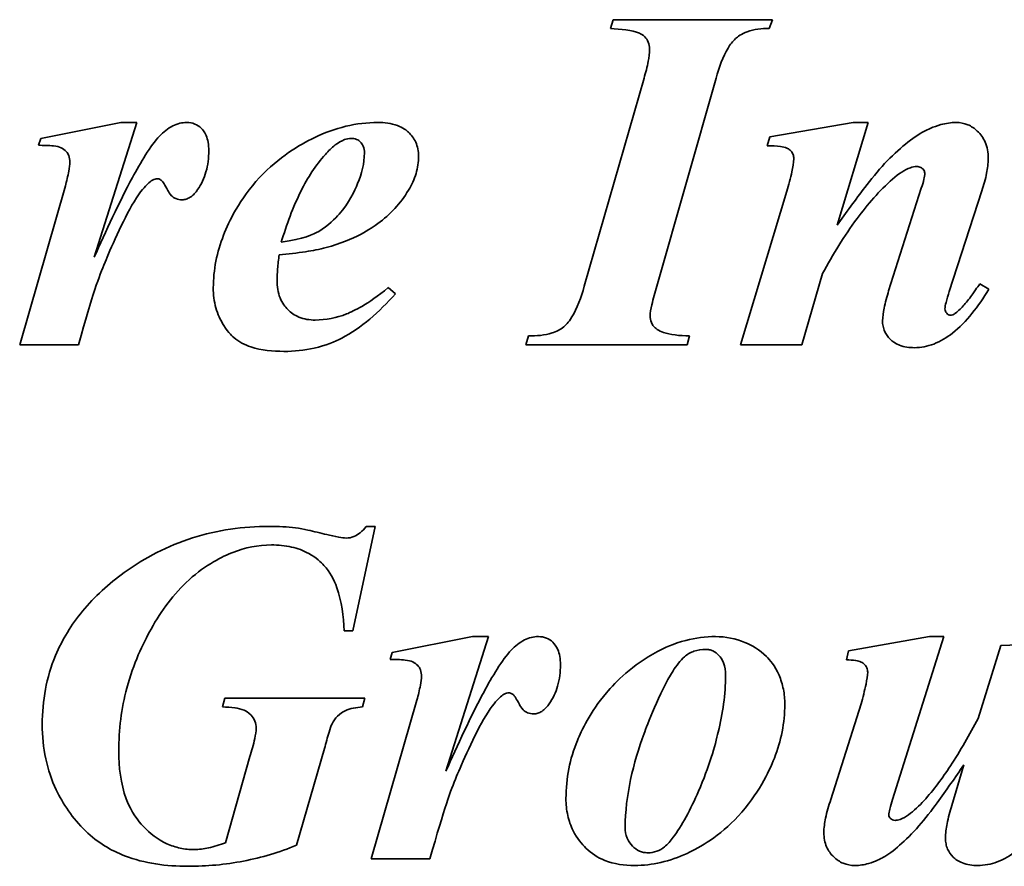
# Model space of a CAD drawing. Header units: millimetres. Extents: x 333 to 927, y 202 to 689.
# Tile 3 of 5: x 567 to 658, y 466 to 545. Entities that reach past the tile are written whole.
import ezdxf

# ---------------------------------------------------------------- set-up
doc = ezdxf.new("R2010")
doc.units = ezdxf.units.MM
doc.header["$LTSCALE"] = 3
doc.layers.add('Krawędzie widoczne(ISO)', color=7, linetype='Continuous', lineweight=35, true_color=0x262659)

msp = doc.modelspace()

# ---------------------------------------------------------------- linework, layer by layer
at = {"layer": 'Krawędzie widoczne(ISO)'}
for p, q in [((621.95, 544.634), (621.705, 543.826)), ((636.632, 544.634), (621.95, 544.634)), ((636.337, 543.826), (636.632, 544.634)), ((624.793, 539.242), (619.279, 520.027)), ((625.97, 520.027), (631.435, 539.242)), ((576.509, 535.149), (569.107, 533.679)), ((574.058, 522.723), (577.98, 535.149)), ((577.98, 535.149), (576.509, 535.149)), ((644.083, 535.149), (636.411, 533.826)), ((642.612, 525.664), (645.48, 535.149)), ((645.48, 535.149), (644.083, 535.149)), ((569.107, 533.679), (568.911, 533.041)), ((636.411, 533.826), (636.166, 532.992)), ((571.386, 529.291), (567.171, 514.634)), ((650.382, 529.095), (647.367, 519.61)), ((637.98, 528.801), (633.69, 514.634)), ((652.955, 519.536), (655.97, 528.85)), ((639.352, 514.634), (641.264, 521.203)), ((601.852, 519.34), (601.19, 519.904)), ((656.607, 519.757), (655.774, 520.247)), ((614.132, 515.443), (613.886, 514.634)), ((628.764, 514.634), (628.985, 515.443)), ((567.171, 514.634), (572.587, 514.634)), ((613.886, 514.634), (628.764, 514.634)), ((633.69, 514.634), (639.352, 514.634)), ((597.906, 488.239), (599.965, 497.871)), ((599.965, 497.871), (599.156, 497.871)), ((597.122, 488.239), (597.906, 488.239)), ((608.96, 487.7), (601.558, 486.229)), ((606.509, 475.273), (610.431, 487.7)), ((610.431, 487.7), (608.96, 487.7)), ((651.141, 487.7), (643.666, 486.376)), ((647.734, 472.675), (652.465, 487.7)), ((652.465, 487.7), (651.141, 487.7)), ((663.323, 487.087), (657.71, 486.891)), ((601.558, 486.229), (601.362, 485.592)), ((643.666, 486.376), (643.47, 485.543)), ((657.71, 486.891), (655.627, 480.126)), ((586.117, 482.014), (585.896, 481.205)), ((599.034, 482.014), (586.117, 482.014)), ((598.813, 481.205), (599.034, 482.014)), ((603.837, 481.842), (599.622, 467.185)), ((644.818, 481.499), (642.024, 472.651)), ((592.71, 468.435), (595.308, 477.381)), ((588.421, 476.621), (586.166, 468.68)), ((654.303, 475.862), (653.2, 472.112)), ((599.622, 467.185), (605.038, 467.185))]:
    msp.add_line(p, q, dxfattribs=at)
for points, knots in [([(621.705, 543.826), (622.582, 543.771), (623.712, 543.658), (624.491, 543.334), (624.682, 543.241), (625.009, 542.911), (625.114, 542.754), (625.273, 542.365), (625.308, 542.141), (625.308, 541.914)], [-0.6373129, -0.6373129, -0.6373129, -0.6373129, -0.2075339, -0.2075339, -0.1258508, -0.1258508, -0.0681153, -0.0681153, 0, 0, 0, 0]), ([(631.435, 539.242), (631.721, 540.236), (632.084, 541.244), (632.731, 542.325), (632.96, 542.641), (633.434, 543.068), (633.772, 543.318), (634.947, 543.748), (635.658, 543.826), (636.337, 543.826)], [-1.166148, -1.166148, -1.166148, -1.166148, -0.603716, -0.603716, -0.374739, -0.374739, -0.203762, -0.203762, 0, 0, 0, 0]), ([(625.308, 541.914), (625.308, 541.554), (625.247, 541.143), (625.081, 540.283), (624.938, 539.739), (624.793, 539.242)], [-0.2621429, -0.2621429, -0.2621429, -0.2621429, -0.1551944, -0.1551944, 0, 0, 0, 0]), ([(582.587, 535.149), (582.37, 535.149), (582.155, 535.123), (581.725, 535.017), (581.515, 534.938), (580.853, 534.607), (580.444, 534.27), (580.087, 533.899)], [-0.287022, -0.287022, -0.287022, -0.287022, -0.2218011, -0.2218011, -0.1542006, -0.1542006, 0, 0, 0, 0]), ([(584.622, 532.551), (584.622, 532.807), (584.604, 533.067), (584.52, 533.539), (584.461, 533.756), (584.232, 534.283), (584.059, 534.489), (583.75, 534.792), (583.561, 534.919), (583.106, 535.107), (582.849, 535.149), (582.587, 535.149)], [-0.2910372, -0.2910372, -0.2910372, -0.2910372, -0.2468799, -0.2468799, -0.2084645, -0.2084645, -0.1478521, -0.1478521, -0.0785007, -0.0785007, 0, 0, 0, 0]), ([(600.21, 535.149), (599.22, 535.149), (598.244, 535.028), (596.269, 534.553), (595.293, 534.191), (593.003, 533.089), (591.073, 531.951), (587.463, 528.078), (586.484, 526.024), (585.376, 523.179), (585.038, 521.557), (585.038, 519.88)], [-1.843139, -1.843139, -1.843139, -1.843139, -1.583269, -1.583269, -1.309742, -1.309742, -0.916014, -0.916014, -0.503199, -0.503199, 0, 0, 0, 0]), ([(603.985, 532.036), (603.985, 532.263), (603.964, 532.488), (603.876, 532.921), (603.811, 533.124), (603.561, 533.678), (603.329, 533.987), (602.884, 534.402), (602.57, 534.666), (601.454, 535.078), (600.819, 535.149), (600.21, 535.149)], [-1.026969, -1.026969, -1.026969, -1.026969, -0.844887, -0.844887, -0.672067, -0.672067, -0.3564, -0.3564, -0.182634, -0.182634, 0, 0, 0, 0]), ([(653.592, 535.149), (653.119, 535.149), (652.649, 535.075), (651.476, 534.754), (650.905, 534.464), (649.572, 533.782), (648.311, 532.708), (646.999, 531.35)], [-0.7468388, -0.7468388, -0.7468388, -0.7468388, -0.6765568, -0.6765568, -0.5663734, -0.5663734, 0, 0, 0, 0]), ([(656.558, 531.816), (656.558, 532.088), (656.536, 532.359), (656.437, 532.874), (656.364, 533.114), (656.1, 533.717), (655.866, 534.056), (655.291, 534.605), (655, 534.804), (654.328, 535.084), (653.966, 535.149), (653.592, 535.149)], [-0.5209884, -0.5209884, -0.5209884, -0.5209884, -0.4326593, -0.4326593, -0.3507269, -0.3507269, -0.2186441, -0.2186441, -0.1119866, -0.1119866, 0, 0, 0, 0]), ([(580.087, 533.899), (579.247, 533.028), (578.292, 531.393), (576.362, 527.814), (575.083, 525.041), (574.058, 522.723)], [-1.209624, -1.209624, -1.209624, -1.209624, -0.760307, -0.760307, 0, 0, 0, 0]), ([(595.382, 532.208), (595.658, 532.515), (595.968, 532.821), (596.553, 533.271), (596.843, 533.453), (597.346, 533.635), (597.55, 533.679), (597.759, 533.679)], [-0.2846289, -0.2846289, -0.2846289, -0.2846289, -0.1604036, -0.1604036, -0.0626105, -0.0626105, 0, 0, 0, 0]), ([(597.759, 533.679), (597.934, 533.679), (598.105, 533.651), (598.406, 533.524), (598.528, 533.439), (598.705, 533.259), (598.806, 533.138), (598.956, 532.761), (598.985, 532.557), (598.985, 532.355)], [-0.3198749, -0.3198749, -0.3198749, -0.3198749, -0.2138441, -0.2138441, -0.1216548, -0.1216548, -0.0606642, -0.0606642, 0, 0, 0, 0]), ([(568.911, 533.041), (569.331, 533.041), (569.874, 533.031), (570.605, 532.948), (570.799, 532.899), (571.168, 532.725), (571.326, 532.616), (571.573, 532.356), (571.65, 532.235), (571.778, 531.896), (571.803, 531.681), (571.803, 531.473)], [-0.3055625, -0.3055625, -0.3055625, -0.3055625, -0.2230038, -0.2230038, -0.162983, -0.162983, -0.1085893, -0.1085893, -0.0624842, -0.0624842, 0, 0, 0, 0]), ([(583.592, 528.948), (583.943, 529.449), (584.197, 529.997), (584.547, 531.223), (584.622, 531.887), (584.622, 532.551)], [-0.3825145, -0.3825145, -0.3825145, -0.3825145, -0.1992238, -0.1992238, 0, 0, 0, 0]), ([(636.166, 532.992), (636.588, 532.992), (637.042, 532.979), (637.564, 532.908), (637.792, 532.866), (638.144, 532.691), (638.255, 532.618), (638.404, 532.467), (638.482, 532.374), (638.595, 532.093), (638.617, 531.942), (638.617, 531.791)], [-0.6242156, -0.6242156, -0.6242156, -0.6242156, -0.3124432, -0.3124432, -0.1646324, -0.1646324, -0.0909288, -0.0909288, -0.0452178, -0.0452178, 0, 0, 0, 0]), ([(598.985, 532.355), (598.985, 531.374), (598.735, 530.408), (598.095, 528.864), (597.553, 527.702), (596.321, 526.309), (595.643, 525.605), (594.274, 524.817), (593.388, 524.407), (591.313, 524.095)], [-9.317652, -9.317652, -9.317652, -9.317652, -4.878536, -4.878536, -1.747437, -1.747437, -0.62958, -0.62958, 0, 0, 0, 0]), ([(591.313, 524.095), (591.791, 525.697), (592.389, 527.336), (593.741, 530.032), (594.478, 531.214), (595.382, 532.208)], [-0.9056026, -0.9056026, -0.9056026, -0.9056026, -0.4030769, -0.4030769, 0, 0, 0, 0]), ([(603.053, 528.899), (603.35, 529.384), (603.59, 529.898), (603.906, 530.963), (603.985, 531.494), (603.985, 532.036)], [-0.3332342, -0.3332342, -0.3332342, -0.3332342, -0.1626903, -0.1626903, 0, 0, 0, 0]), ([(638.617, 531.791), (638.607, 531.445), (638.531, 531.006), (638.321, 530.019), (638.145, 529.371), (637.98, 528.801)], [-0.3012734, -0.3012734, -0.3012734, -0.3012734, -0.1781772, -0.1781772, 0, 0, 0, 0]), ([(655.97, 528.85), (656.146, 529.372), (656.304, 529.921), (656.498, 530.903), (656.558, 531.366), (656.558, 531.816)], [-0.300648, -0.300648, -0.300648, -0.300648, -0.1350222, -0.1350222, 0, 0, 0, 0]), ([(571.803, 531.473), (571.803, 531.266), (571.757, 530.963), (571.616, 530.223), (571.495, 529.718), (571.386, 529.291)], [-0.224566, -0.224566, -0.224566, -0.224566, -0.1319555, -0.1319555, 0, 0, 0, 0]), ([(646.999, 531.35), (646.401, 530.712), (645.706, 529.839), (644.328, 528.053), (643.416, 526.796), (642.612, 525.664)], [-0.6741237, -0.6741237, -0.6741237, -0.6741237, -0.4164358, -0.4164358, 0, 0, 0, 0]), ([(647.734, 529.929), (648.307, 530.427), (648.861, 530.799), (649.561, 531.038), (649.763, 531.081), (649.965, 531.081)], [-0.2219543, -0.2219543, -0.2219543, -0.2219543, -0.0606598, -0.0606598, 0, 0, 0, 0]), ([(649.965, 531.081), (650.028, 531.081), (650.091, 531.074), (650.212, 531.047), (650.269, 531.026), (650.427, 530.948), (650.503, 530.88), (650.597, 530.78), (650.636, 530.724), (650.688, 530.599), (650.7, 530.535), (650.7, 530.468)], [-0.08342679, -0.08342679, -0.08342679, -0.08342679, -0.07212497, -0.07212497, -0.06120897, -0.06120897, -0.04059948, -0.04059948, -0.02010116, -0.02010116, 0, 0, 0, 0]), ([(572.587, 514.634), (573.931, 519.426), (574.468, 520.867), (575.483, 523.298), (576.698, 526.134), (578.324, 528.825), (578.757, 529.266), (579.129, 529.625), (579.279, 529.75), (579.426, 529.831)], [-0.4816854, -0.4816854, -0.4816854, -0.4816854, -0.2847731, -0.2847731, -0.1367907, -0.1367907, -0.0503786, -0.0503786, 0, 0, 0, 0]), ([(579.426, 529.831), (579.5, 529.868), (579.579, 529.9), (579.726, 529.941), (579.797, 529.953), (579.867, 529.953)], [-0.04600203, -0.04600203, -0.04600203, -0.04600203, -0.02109422, -0.02109422, 0, 0, 0, 0]), ([(579.867, 529.953), (579.916, 529.953), (579.963, 529.946), (580.059, 529.919), (580.106, 529.898), (580.185, 529.852), (580.229, 529.823), (580.387, 529.68), (580.584, 529.361), (580.894, 528.773), (580.997, 528.573), (581.301, 528.276), (581.438, 528.184), (581.769, 528.047), (581.956, 528.017), (582.146, 528.017)], [-0.8567048, -0.8567048, -0.8567048, -0.8567048, -0.7452664, -0.7452664, -0.6283603, -0.6283603, -0.5354549, -0.5354549, -0.1848108, -0.1848108, -0.1073666, -0.1073666, -0.057199, -0.057199, 0, 0, 0, 0]), ([(641.264, 521.203), (642.207, 522.942), (643.271, 524.687), (645.418, 527.582), (646.515, 528.853), (647.734, 529.929)], [-1.082043, -1.082043, -1.082043, -1.082043, -0.487791, -0.487791, 0, 0, 0, 0]), ([(650.7, 530.468), (650.7, 530.298), (650.665, 530.096), (650.559, 529.639), (650.469, 529.352), (650.382, 529.095)], [-0.1401758, -0.1401758, -0.1401758, -0.1401758, -0.081348, -0.081348, 0, 0, 0, 0]), ([(582.146, 528.017), (582.28, 528.017), (582.412, 528.036), (582.672, 528.115), (582.796, 528.175), (583.185, 528.425), (583.41, 528.681), (583.592, 528.948)], [-0.178571, -0.178571, -0.178571, -0.178571, -0.1384109, -0.1384109, -0.0970377, -0.0970377, 0, 0, 0, 0]), ([(595.455, 523.605), (598.09, 524.324), (599.644, 525.392), (601.38, 526.649), (602.312, 527.688), (603.053, 528.899)], [-0.6429322, -0.6429322, -0.6429322, -0.6429322, -0.4259902, -0.4259902, 0, 0, 0, 0]), ([(591.117, 522.943), (591.922, 523.009), (592.762, 523.097), (594.184, 523.314), (594.846, 523.439), (595.455, 523.605)], [-0.4323462, -0.4323462, -0.4323462, -0.4323462, -0.1893149, -0.1893149, 0, 0, 0, 0]), ([(590.921, 520.566), (590.921, 520.913), (590.941, 521.28), (591.006, 522.061), (591.058, 522.511), (591.117, 522.943)], [-0.2348834, -0.2348834, -0.2348834, -0.2348834, -0.130862, -0.130862, 0, 0, 0, 0]), ([(585.038, 519.88), (585.038, 519.258), (585.114, 518.645), (585.446, 517.465), (585.691, 516.919), (586.454, 515.713), (586.864, 515.359), (587.395, 514.906), (587.938, 514.632), (589.469, 514.121), (590.551, 514.022), (591.558, 514.022)], [-0.5532455, -0.5532455, -0.5532455, -0.5532455, -0.5319224, -0.5319224, -0.5111657, -0.5111657, -0.4829485, -0.4829485, -0.3022348, -0.3022348, 0, 0, 0, 0]), ([(594.45, 516.914), (593.93, 516.914), (593.414, 516.993), (592.543, 517.357), (592.2, 517.591), (591.671, 518.127), (591.402, 518.467), (590.999, 519.469), (590.921, 520.017), (590.921, 520.566)], [-0.7803194, -0.7803194, -0.7803194, -0.7803194, -0.5286268, -0.5286268, -0.3237268, -0.3237268, -0.1645223, -0.1645223, 0, 0, 0, 0]), ([(601.19, 519.904), (599.24, 518.325), (598.035, 517.752), (596.408, 517.114), (595.446, 516.914), (594.45, 516.914)], [-0.5243149, -0.5243149, -0.5243149, -0.5243149, -0.2988239, -0.2988239, 0, 0, 0, 0]), ([(619.279, 520.027), (618.984, 519.013), (618.609, 517.975), (617.814, 516.663), (617.542, 516.414), (617.072, 516.031), (616.695, 515.852), (615.621, 515.509), (614.846, 515.443), (614.132, 515.443)], [-0.479985, -0.479985, -0.479985, -0.479985, -0.3954463, -0.3954463, -0.3372477, -0.3372477, -0.214238, -0.214238, 0, 0, 0, 0]), ([(625.357, 517.306), (625.357, 517.556), (625.418, 517.92), (625.632, 518.872), (625.811, 519.498), (625.97, 520.027)], [-0.2905969, -0.2905969, -0.2905969, -0.2905969, -0.1656333, -0.1656333, 0, 0, 0, 0]), ([(655.774, 520.247), (655.65, 520.076), (655.516, 519.888), (655.313, 519.599), (655.215, 519.459), (655.136, 519.34)], [-0.1068318, -0.1068318, -0.1068318, -0.1068318, -0.0427052, -0.0427052, 0, 0, 0, 0]), ([(591.558, 514.022), (592.499, 514.022), (593.432, 514.117), (595.416, 514.573), (596.258, 514.927), (598.683, 516.158), (600.356, 517.658), (601.852, 519.34)], [-1.116854, -1.116854, -1.116854, -1.116854, -0.912819, -0.912819, -0.675407, -0.675407, 0, 0, 0, 0]), ([(647.367, 519.61), (647.209, 519.095), (647.052, 518.528), (646.871, 517.638), (646.803, 517.211), (646.803, 516.84)], [-0.2743742, -0.2743742, -0.2743742, -0.2743742, -0.111237, -0.111237, 0, 0, 0, 0]), ([(649.744, 514.365), (650.358, 514.365), (650.951, 514.482), (652.153, 514.943), (652.732, 515.297), (654.543, 516.72), (655.658, 518.187), (656.607, 519.757)], [-0.9848531, -0.9848531, -0.9848531, -0.9848531, -0.7776491, -0.7776491, -0.5504324, -0.5504324, 0, 0, 0, 0]), ([(652.563, 517.943), (652.563, 518.098), (652.615, 518.339), (652.74, 518.846), (652.855, 519.224), (652.955, 519.536)], [-0.1554808, -0.1554808, -0.1554808, -0.1554808, -0.0982783, -0.0982783, 0, 0, 0, 0]), ([(655.136, 519.34), (654.889, 518.988), (654.62, 518.639), (654.091, 518.045), (653.826, 517.781), (653.543, 517.551)], [-0.2387281, -0.2387281, -0.2387281, -0.2387281, -0.1094422, -0.1094422, 0, 0, 0, 0]), ([(625.994, 516.056), (625.877, 516.138), (625.77, 516.232), (625.591, 516.448), (625.522, 516.564), (625.39, 516.886), (625.357, 517.095), (625.357, 517.306)], [-0.1473676, -0.1473676, -0.1473676, -0.1473676, -0.1044337, -0.1044337, -0.0633718, -0.0633718, 0, 0, 0, 0]), ([(653.078, 517.355), (653.048, 517.355), (653.019, 517.359), (652.961, 517.375), (652.932, 517.387), (652.834, 517.44), (652.775, 517.495), (652.678, 517.6), (652.635, 517.663), (652.577, 517.801), (652.563, 517.871), (652.563, 517.943)], [-0.0794872, -0.0794872, -0.0794872, -0.0794872, -0.07222195, -0.07222195, -0.06448473, -0.06448473, -0.04487166, -0.04487166, -0.02171504, -0.02171504, 0, 0, 0, 0]), ([(653.543, 517.551), (653.463, 517.487), (653.372, 517.429), (653.212, 517.369), (653.146, 517.355), (653.078, 517.355)], [-0.0513478, -0.0513478, -0.0513478, -0.0513478, -0.02039487, -0.02039487, 0, 0, 0, 0]), ([(646.803, 516.84), (646.803, 516.672), (646.818, 516.505), (646.882, 516.182), (646.928, 516.029), (647.118, 515.591), (647.301, 515.339), (647.686, 514.968), (647.945, 514.754), (648.798, 514.425), (649.277, 514.365), (649.744, 514.365)], [-0.6671908, -0.6671908, -0.6671908, -0.6671908, -0.5646232, -0.5646232, -0.4665076, -0.4665076, -0.2739272, -0.2739272, -0.1402794, -0.1402794, 0, 0, 0, 0]), ([(628.985, 515.443), (628.034, 515.464), (627.202, 515.559), (626.388, 515.833), (626.173, 515.927), (625.994, 516.056)], [-0.2582736, -0.2582736, -0.2582736, -0.2582736, -0.0660865, -0.0660865, 0, 0, 0, 0]), ([(590.21, 497.871), (587.791, 497.871), (585.414, 497.539), (580.835, 496.082), (578.737, 495.003), (576.803, 493.607)], [-1.44151, -1.44151, -1.44151, -1.44151, -0.715719, -0.715719, 0, 0, 0, 0]), ([(592.636, 497.749), (592.248, 497.791), (591.857, 497.821), (591.048, 497.862), (590.628, 497.871), (590.21, 497.871)], [-0.2427761, -0.2427761, -0.2427761, -0.2427761, -0.1255113, -0.1255113, 0, 0, 0, 0]), ([(595.504, 497.112), (594.949, 497.25), (594.319, 497.404), (593.428, 497.601), (592.977, 497.697), (592.636, 497.749)], [-0.2791856, -0.2791856, -0.2791856, -0.2791856, -0.1032917, -0.1032917, 0, 0, 0, 0]), ([(597.318, 496.793), (597.121, 496.793), (596.855, 496.831), (596.262, 496.936), (595.855, 497.027), (595.504, 497.112)], [-0.1797125, -0.1797125, -0.1797125, -0.1797125, -0.1083538, -0.1083538, 0, 0, 0, 0]), ([(599.156, 497.871), (598.988, 497.66), (598.799, 497.458), (598.409, 497.141), (598.212, 497.016), (597.779, 496.84), (597.553, 496.793), (597.318, 496.793)], [-0.2212912, -0.2212912, -0.2212912, -0.2212912, -0.1401653, -0.1401653, -0.0705051, -0.0705051, 0, 0, 0, 0]), ([(576.313, 477.136), (576.313, 479.108), (576.559, 481.049), (577.663, 485.189), (578.535, 487.031), (580.232, 490.07), (581.381, 491.66), (584.35, 494.346), (585.888, 495.089), (587.982, 495.908), (589.173, 496.156), (590.406, 496.156)], [-1.377575, -1.377575, -1.377575, -1.377575, -1.182794, -1.182794, -0.954348, -0.954348, -0.674471, -0.674471, -0.36989, -0.36989, 0, 0, 0, 0]), ([(590.406, 496.156), (591.031, 496.156), (591.659, 496.099), (592.818, 495.836), (593.347, 495.646), (594.548, 494.992), (594.998, 494.551), (595.794, 493.681), (596.174, 492.964), (596.89, 490.972), (597.068, 489.552), (597.122, 488.239)], [-0.9148976, -0.9148976, -0.9148976, -0.9148976, -0.8265685, -0.8265685, -0.7467665, -0.7467665, -0.6332074, -0.6332074, -0.3943304, -0.3943304, 0, 0, 0, 0]), ([(576.803, 493.607), (575.39, 492.574), (574.082, 491.395), (571.939, 488.802), (571.098, 487.441), (569.633, 483.921), (569.254, 481.786), (569.254, 479.587)], [-1.669068, -1.669068, -1.669068, -1.669068, -1.143829, -1.143829, -0.659741, -0.659741, 0, 0, 0, 0]), ([(615.038, 487.7), (614.821, 487.7), (614.606, 487.674), (614.176, 487.568), (613.966, 487.488), (613.304, 487.157), (612.895, 486.821), (612.538, 486.45)], [-0.287022, -0.287022, -0.287022, -0.287022, -0.2218011, -0.2218011, -0.1542006, -0.1542006, 0, 0, 0, 0]), ([(617.073, 485.102), (617.073, 485.358), (617.055, 485.618), (616.971, 486.09), (616.911, 486.306), (616.683, 486.834), (616.51, 487.04), (616.2, 487.342), (616.012, 487.47), (615.557, 487.658), (615.3, 487.7), (615.038, 487.7)], [-0.2910372, -0.2910372, -0.2910372, -0.2910372, -0.2468799, -0.2468799, -0.2084645, -0.2084645, -0.1478521, -0.1478521, -0.0785007, -0.0785007, 0, 0, 0, 0]), ([(631.386, 487.7), (630.461, 487.7), (629.551, 487.585), (627.523, 487.061), (626.639, 486.64), (623.671, 485.06), (622.181, 483.533), (619.812, 480.727), (619.004, 478.983), (617.926, 476.404), (617.587, 474.609), (617.587, 472.749)], [-1.074188, -1.074188, -1.074188, -1.074188, -1.041441, -1.041441, -1.000051, -1.000051, -0.838652, -0.838652, -0.558079, -0.558079, 0, 0, 0, 0]), ([(637.784, 481.45), (637.784, 481.921), (637.742, 482.389), (637.562, 483.294), (637.429, 483.723), (636.869, 485.013), (636.393, 485.558), (635.45, 486.504), (634.71, 486.905), (633.232, 487.523), (632.327, 487.7), (631.386, 487.7)], [-0.6559595, -0.6559595, -0.6559595, -0.6559595, -0.6119922, -0.6119922, -0.569762, -0.569762, -0.4806953, -0.4806953, -0.2820664, -0.2820664, 0, 0, 0, 0]), ([(612.538, 486.45), (611.698, 485.578), (610.743, 483.943), (608.813, 480.365), (607.534, 477.591), (606.509, 475.273)], [-1.209624, -1.209624, -1.209624, -1.209624, -0.760307, -0.760307, 0, 0, 0, 0]), ([(628.519, 485.837), (628.78, 486.066), (629.074, 486.237), (629.748, 486.473), (630.112, 486.523), (630.48, 486.523)], [-0.2142357, -0.2142357, -0.2142357, -0.2142357, -0.1102102, -0.1102102, 0, 0, 0, 0]), ([(630.48, 486.523), (630.593, 486.523), (630.705, 486.512), (630.926, 486.465), (631.031, 486.43), (631.35, 486.285), (631.539, 486.14), (631.842, 485.822), (632.007, 485.612), (632.27, 484.915), (632.318, 484.512), (632.318, 484.121)], [-0.4693121, -0.4693121, -0.4693121, -0.4693121, -0.409107, -0.409107, -0.3498279, -0.3498279, -0.2230247, -0.2230247, -0.1170772, -0.1170772, 0, 0, 0, 0]), ([(601.362, 485.592), (601.782, 485.592), (602.325, 485.582), (603.056, 485.499), (603.25, 485.45), (603.619, 485.276), (603.777, 485.167), (604.024, 484.907), (604.101, 484.786), (604.229, 484.447), (604.254, 484.232), (604.254, 484.023)], [-0.3055625, -0.3055625, -0.3055625, -0.3055625, -0.2230038, -0.2230038, -0.162983, -0.162983, -0.1085893, -0.1085893, -0.0624842, -0.0624842, 0, 0, 0, 0]), ([(623.053, 470.102), (623.053, 473.026), (623.805, 476.029), (625.046, 479.417), (626.181, 482.528), (627.781, 485.018), (628.139, 485.493), (628.519, 485.837)], [-3.438441, -3.438441, -3.438441, -3.438441, -0.780771, -0.780771, -0.15383, -0.15383, 0, 0, 0, 0]), ([(643.47, 485.543), (643.737, 485.543), (644.05, 485.533), (644.536, 485.461), (644.677, 485.416), (644.945, 485.283), (645.066, 485.202), (645.271, 484.99), (645.326, 484.886), (645.409, 484.684), (645.431, 484.551), (645.431, 484.416)], [-0.1458972, -0.1458972, -0.1458972, -0.1458972, -0.1147906, -0.1147906, -0.0891128, -0.0891128, -0.0654421, -0.0654421, -0.040607, -0.040607, 0, 0, 0, 0]), ([(616.043, 481.499), (616.394, 482), (616.648, 482.547), (616.998, 483.774), (617.073, 484.438), (617.073, 485.102)], [-0.3825145, -0.3825145, -0.3825145, -0.3825145, -0.1992238, -0.1992238, 0, 0, 0, 0]), ([(645.431, 484.416), (645.431, 484.126), (645.364, 483.72), (645.156, 482.728), (644.978, 482.064), (644.818, 481.499)], [-0.3023632, -0.3023632, -0.3023632, -0.3023632, -0.1763339, -0.1763339, 0, 0, 0, 0]), ([(604.254, 484.023), (604.254, 483.816), (604.208, 483.514), (604.067, 482.773), (603.946, 482.268), (603.837, 481.842)], [-0.224566, -0.224566, -0.224566, -0.224566, -0.1319555, -0.1319555, 0, 0, 0, 0]), ([(632.318, 484.121), (632.318, 482.371), (632.051, 480.595), (631.355, 477.684), (630.796, 475.654), (629.12, 471.807), (628.234, 470.175), (627.243, 468.841), (626.964, 468.515), (626.681, 468.288)], [-1.510017, -1.510017, -1.510017, -1.510017, -0.881459, -0.881459, -0.434968, -0.434968, -0.10895, -0.10895, 0, 0, 0, 0]), ([(605.038, 467.185), (606.382, 471.977), (606.919, 473.418), (607.934, 475.849), (609.149, 478.685), (610.775, 481.376), (611.208, 481.816), (611.58, 482.176), (611.73, 482.3), (611.877, 482.381)], [-0.4816854, -0.4816854, -0.4816854, -0.4816854, -0.2847731, -0.2847731, -0.1367907, -0.1367907, -0.0503786, -0.0503786, 0, 0, 0, 0]), ([(611.877, 482.381), (611.951, 482.418), (612.03, 482.451), (612.177, 482.492), (612.248, 482.504), (612.318, 482.504)], [-0.04600203, -0.04600203, -0.04600203, -0.04600203, -0.02109422, -0.02109422, 0, 0, 0, 0]), ([(612.318, 482.504), (612.367, 482.504), (612.414, 482.497), (612.51, 482.47), (612.557, 482.449), (612.636, 482.403), (612.68, 482.373), (612.838, 482.231), (613.035, 481.912), (613.345, 481.323), (613.448, 481.124), (613.752, 480.826), (613.889, 480.734), (614.219, 480.598), (614.407, 480.568), (614.597, 480.568)], [-0.8567048, -0.8567048, -0.8567048, -0.8567048, -0.7452664, -0.7452664, -0.6283603, -0.6283603, -0.5354549, -0.5354549, -0.1848108, -0.1848108, -0.1073666, -0.1073666, -0.057199, -0.057199, 0, 0, 0, 0]), ([(585.896, 481.205), (586.268, 481.205), (586.659, 481.185), (587.313, 481.083), (587.611, 481.012), (588.004, 480.842), (588.266, 480.716), (588.675, 480.287), (588.797, 480.109), (588.969, 479.696), (589.009, 479.474), (589.009, 479.244)], [-0.7905383, -0.7905383, -0.7905383, -0.7905383, -0.4848615, -0.4848615, -0.2465549, -0.2465549, -0.1342711, -0.1342711, -0.0688641, -0.0688641, 0, 0, 0, 0]), ([(595.994, 479.636), (596.129, 479.905), (596.298, 480.151), (596.743, 480.597), (596.98, 480.749), (597.677, 481.07), (598.243, 481.168), (598.813, 481.205)], [-0.3396821, -0.3396821, -0.3396821, -0.3396821, -0.2594958, -0.2594958, -0.1714267, -0.1714267, 0, 0, 0, 0]), ([(614.597, 480.568), (614.731, 480.568), (614.863, 480.587), (615.123, 480.666), (615.247, 480.726), (615.636, 480.976), (615.861, 481.232), (616.043, 481.499)], [-0.178571, -0.178571, -0.178571, -0.178571, -0.1384109, -0.1384109, -0.0970377, -0.0970377, 0, 0, 0, 0]), ([(623.911, 466.572), (624.731, 466.572), (625.541, 466.668), (627.175, 467.046), (627.982, 467.332), (629.963, 468.252), (631.758, 469.268), (635.309, 473.098), (636.322, 475.217), (637.439, 478.083), (637.784, 479.738), (637.784, 481.45)], [-1.805849, -1.805849, -1.805849, -1.805849, -1.564721, -1.564721, -1.31276, -1.31276, -0.922689, -0.922689, -0.513578, -0.513578, 0, 0, 0, 0]), ([(655.627, 480.126), (654.847, 478.654), (653.984, 477.149), (652.339, 474.657), (651.514, 473.532), (650.627, 472.553)], [-0.8971335, -0.8971335, -0.8971335, -0.8971335, -0.3963164, -0.3963164, 0, 0, 0, 0]), ([(569.254, 479.587), (569.254, 478.522), (569.355, 477.463), (569.792, 475.427), (570.114, 474.468), (571.144, 472.304), (572.051, 470.919), (574.383, 468.675), (575.595, 467.963), (578.708, 466.757), (580.727, 466.499), (582.71, 466.499)], [-2.082361, -2.082361, -2.082361, -2.082361, -1.749658, -1.749658, -1.431893, -1.431893, -1.000718, -1.000718, -0.594777, -0.594777, 0, 0, 0, 0]), ([(589.009, 479.244), (589.009, 478.988), (588.932, 478.594), (588.744, 477.755), (588.571, 477.136), (588.421, 476.621)], [-0.2558809, -0.2558809, -0.2558809, -0.2558809, -0.1606948, -0.1606948, 0, 0, 0, 0]), ([(595.308, 477.381), (595.427, 477.846), (595.58, 478.418), (595.817, 479.194), (595.914, 479.475), (595.994, 479.636)], [-0.1341695, -0.1341695, -0.1341695, -0.1341695, -0.0540716, -0.0540716, 0, 0, 0, 0]), ([(583.274, 468.043), (582.836, 468.043), (582.402, 468.086), (581.553, 468.268), (581.147, 468.403), (579.919, 468.965), (579.194, 469.53), (578.116, 470.677), (577.486, 471.452), (576.488, 474.122), (576.313, 475.658), (576.313, 477.136)], [-1.974494, -1.974494, -1.974494, -1.974494, -1.700039, -1.700039, -1.430265, -1.430265, -0.853739, -0.853739, -0.443419, -0.443419, 0, 0, 0, 0]), ([(650.161, 470.224), (650.706, 470.842), (651.368, 471.718), (652.655, 473.471), (653.536, 474.738), (654.303, 475.862)], [-0.6495984, -0.6495984, -0.6495984, -0.6495984, -0.4082726, -0.4082726, 0, 0, 0, 0]), ([(617.587, 472.749), (617.587, 472.223), (617.638, 471.7), (617.862, 470.699), (618.026, 470.231), (618.609, 469.068), (619.055, 468.535), (619.932, 467.678), (620.515, 467.306), (622.038, 466.701), (622.978, 466.572), (623.911, 466.572)], [-0.8474515, -0.8474515, -0.8474515, -0.8474515, -0.7449165, -0.7449165, -0.6476289, -0.6476289, -0.4911665, -0.4911665, -0.2798105, -0.2798105, 0, 0, 0, 0]), ([(642.024, 472.651), (641.84, 472.099), (641.665, 471.505), (641.457, 470.513), (641.386, 470.045), (641.386, 469.612)], [-0.3051269, -0.3051269, -0.3051269, -0.3051269, -0.1298936, -0.1298936, 0, 0, 0, 0]), ([(647.391, 471.229), (647.391, 471.378), (647.428, 471.58), (647.545, 472.073), (647.644, 472.397), (647.734, 472.675)], [-0.1511476, -0.1511476, -0.1511476, -0.1511476, -0.0876934, -0.0876934, 0, 0, 0, 0]), ([(650.627, 472.553), (650.212, 472.101), (649.709, 471.605), (648.968, 471.08), (648.696, 470.918), (648.27, 470.773), (648.113, 470.739), (647.955, 470.739)], [-0.3206453, -0.3206453, -0.3206453, -0.3206453, -0.1349844, -0.1349844, -0.0473274, -0.0473274, 0, 0, 0, 0]), ([(653.2, 472.112), (653.027, 471.571), (652.868, 470.997), (652.674, 470.005), (652.612, 469.539), (652.612, 469.097)], [-0.303526, -0.303526, -0.303526, -0.303526, -0.1327001, -0.1327001, 0, 0, 0, 0]), ([(655.578, 466.572), (656.202, 466.572), (656.806, 466.687), (658.019, 467.146), (658.598, 467.497), (660.39, 468.914), (661.464, 470.371), (662.367, 471.94)], [-0.97978, -0.97978, -0.97978, -0.97978, -0.7695521, -0.7695521, -0.5429276, -0.5429276, 0, 0, 0, 0]), ([(647.538, 470.911), (647.513, 470.932), (647.49, 470.956), (647.45, 471.008), (647.434, 471.036), (647.401, 471.117), (647.391, 471.173), (647.391, 471.229)], [-0.03656585, -0.03656585, -0.03656585, -0.03656585, -0.02656118, -0.02656118, -0.01696452, -0.01696452, 0, 0, 0, 0]), ([(647.955, 470.739), (647.877, 470.739), (647.801, 470.752), (647.656, 470.812), (647.593, 470.856), (647.538, 470.911)], [-0.04682376, -0.04682376, -0.04682376, -0.04682376, -0.02335621, -0.02335621, 0, 0, 0, 0]), ([(625.136, 467.749), (625.005, 467.749), (624.874, 467.761), (624.618, 467.814), (624.495, 467.853), (624.126, 468.015), (623.907, 468.177), (623.57, 468.52), (623.377, 468.751), (623.106, 469.413), (623.053, 469.755), (623.053, 470.102)], [-0.5001652, -0.5001652, -0.5001652, -0.5001652, -0.4297311, -0.4297311, -0.3607164, -0.3607164, -0.2145733, -0.2145733, -0.1039407, -0.1039407, 0, 0, 0, 0]), ([(644.254, 466.572), (644.68, 466.572), (645.1, 466.639), (646.147, 466.938), (646.644, 467.207), (647.775, 467.825), (648.911, 468.851), (650.161, 470.224)], [-0.7349815, -0.7349815, -0.7349815, -0.7349815, -0.6653801, -0.6653801, -0.5571735, -0.5571735, 0, 0, 0, 0]), ([(641.386, 469.612), (641.386, 469.378), (641.406, 469.145), (641.493, 468.701), (641.557, 468.492), (641.801, 467.935), (642.023, 467.628), (642.561, 467.114), (642.849, 466.916), (643.52, 466.637), (643.882, 466.572), (644.254, 466.572)], [-0.4712693, -0.4712693, -0.4712693, -0.4712693, -0.4009862, -0.4009862, -0.3350121, -0.3350121, -0.2179625, -0.2179625, -0.1117787, -0.1117787, 0, 0, 0, 0]), ([(652.612, 469.097), (652.612, 468.919), (652.627, 468.741), (652.692, 468.402), (652.74, 468.242), (652.926, 467.81), (653.098, 467.568), (653.511, 467.168), (653.782, 466.963), (654.619, 466.635), (655.102, 466.572), (655.578, 466.572)], [-0.5706747, -0.5706747, -0.5706747, -0.5706747, -0.4878585, -0.4878585, -0.4099322, -0.4099322, -0.2693005, -0.2693005, -0.1426538, -0.1426538, 0, 0, 0, 0]), ([(582.71, 466.499), (584.433, 466.499), (586.141, 466.656), (589.506, 467.307), (591.131, 467.792), (592.71, 468.435)], [-1.028093, -1.028093, -1.028093, -1.028093, -0.511334, -0.511334, 0, 0, 0, 0]), ([(586.166, 468.68), (585.66, 468.49), (585.126, 468.319), (584.167, 468.108), (583.715, 468.043), (583.274, 468.043)], [-0.2948336, -0.2948336, -0.2948336, -0.2948336, -0.132294, -0.132294, 0, 0, 0, 0]), ([(626.681, 468.288), (626.465, 468.112), (626.227, 467.976), (625.697, 467.79), (625.419, 467.749), (625.136, 467.749)], [-0.1683704, -0.1683704, -0.1683704, -0.1683704, -0.084851, -0.084851, 0, 0, 0, 0])]:
    msp.add_open_spline(points, degree=3, knots=knots, dxfattribs=at)

doc.saveas('drawing.dxf')
